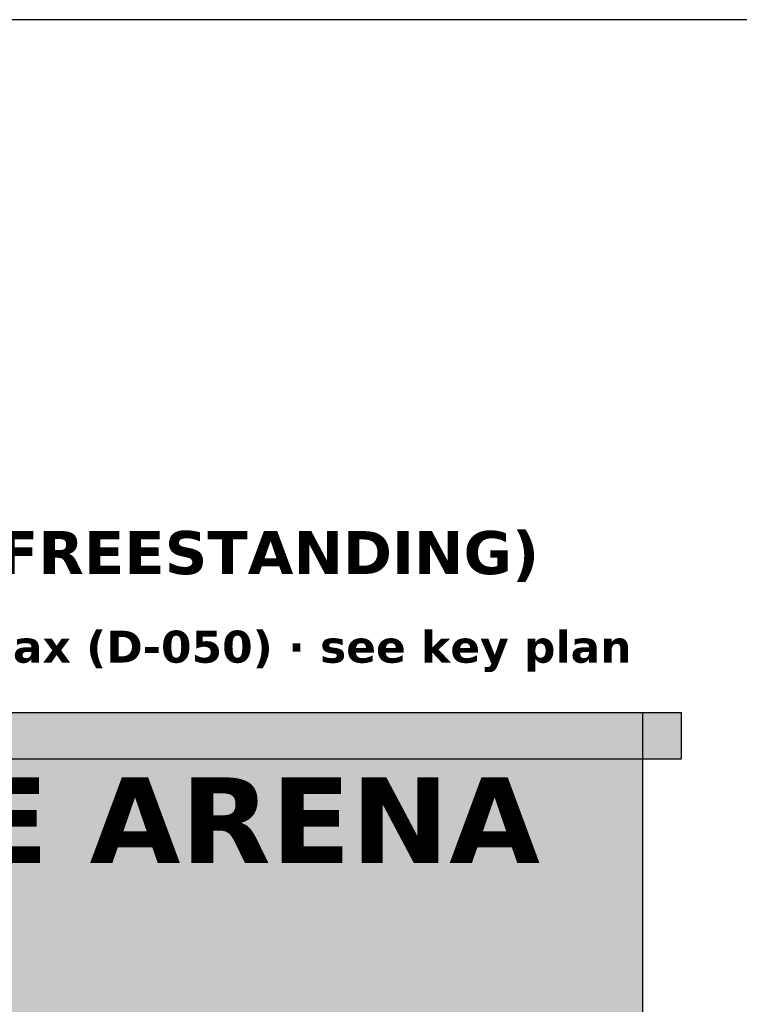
# Model space of a CAD drawing. Header units: inches. Extents: x 0.5 to 16.5, y 0.5 to 10.5.
# Tile 15 of 24: x 8.7 to 9.9, y 8.9 to 10.5. Entities that reach past the tile are written whole.
import ezdxf
from ezdxf.enums import TextEntityAlignment as Align

# ---------------------------------------------------------------- set-up
doc = ezdxf.new("R2010")
doc.units = ezdxf.units.IN
doc.header["$MEASUREMENT"] = 0
for name, color, linetype in [('A-ELEV-FILL', 7, 'Continuous'), ('A-ELEV-IDEN', 7, 'Continuous'), ('A-ELEV-OTLN', 7, 'Continuous'), ('A-ELEV-SIGN', 7, 'Continuous'), ('G-ANNO-TTLB', 7, 'Continuous')]:
    doc.layers.add(name, color=color, linetype=linetype)
doc.styles.add('KS-BOLD', font='DejaVuSans-Bold.ttf')

msp = doc.modelspace()

# ---------------------------------------------------------------- hatches: boundary and pattern name
at = {"layer": 'A-ELEV-FILL', "true_color": 0xcc0000}
msp.add_hatch(color=7, dxfattribs=at).paths.add_polyline_path([(6.9875, 6.25), (7.4875, 6.25), (7.4875, 7.6312), (7.4875, 7.6312), (7.4894, 7.6799), (7.495, 7.7283), (7.5043, 7.7763), (7.5173, 7.8237), (7.5339, 7.8703), (7.5541, 7.9159), (7.5777, 7.9602), (7.6047, 8.0031), (7.635, 8.0445), (7.6683, 8.084), (7.7046, 8.1216), (7.7438, 8.1572), (7.7856, 8.1904), (7.8298, 8.2213), (7.8764, 8.2497), (7.925, 8.2754), (7.9755, 8.2983), (8.0277, 8.3184), (8.0812, 8.3355), (8.136, 8.3497), (8.1918, 8.3607), (8.2483, 8.3686), (8.3053, 8.3734), (8.3625, 8.375), (8.4197, 8.3734), (8.4767, 8.3686), (8.5332, 8.3607), (8.589, 8.3497), (8.6438, 8.3355), (8.6973, 8.3184), (8.7495, 8.2983), (8.8, 8.2754), (8.8486, 8.2497), (8.8952, 8.2213), (8.9394, 8.1904), (8.9812, 8.1572), (9.0204, 8.1216), (9.0567, 8.084), (9.09, 8.0445), (9.1203, 8.0031), (9.1473, 7.9602), (9.1709, 7.9159), (9.1911, 7.8703), (9.2077, 7.8237), (9.2207, 7.7763), (9.23, 7.7283), (9.2356, 7.6799), (9.2375, 7.6312), (9.2375, 7.6312), (9.2375, 6.25), (9.7375, 6.25), (9.7375, 9.375), (6.9875, 9.375)])
at = {"layer": 'A-ELEV-OTLN', "true_color": 0xcc0000}
msp.add_hatch(color=7, dxfattribs=at).paths.add_polyline_path([(6.925, 9.3), (9.8, 9.3), (9.8, 9.375), (6.925, 9.375)])

# ---------------------------------------------------------------- linework, layer by layer
at = {"layer": 'A-ELEV-OTLN'}
msp.add_line((6.925, 9.3), (9.8, 9.3), dxfattribs=at)
msp.add_lwpolyline([(6.925, 9.3), (9.8, 9.3), (9.8, 9.375), (6.925, 9.375)], close=True, dxfattribs=at)
msp.add_lwpolyline([(9.7375, 6.25), (9.7375, 9.375), (6.9875, 9.375), (6.9875, 6.25)], dxfattribs=at)
at = {"layer": 'G-ANNO-TTLB'}
msp.add_lwpolyline([(0.5, 0.5), (16.5, 0.5), (16.5, 10.5), (0.5, 10.5)], close=True, dxfattribs=at)

# ---------------------------------------------------------------- texts
at = {"layer": 'A-ELEV-IDEN', "style": 'KS-BOLD'}
for s, height, p in [('GRAND ENTRANCE PORTAL (FREESTANDING)', 0.07, (8.3625, 9.6)), ("30' in front of the E1 doors (D-046) · 50' max (D-050) · see key plan", 0.052, (8.3625, 9.4563))]:
    msp.add_text(s, height=height, dxfattribs=at).set_placement(p, align=Align.CENTER)
at = {"layer": 'A-ELEV-SIGN', "style": 'KS-BOLD'}
msp.add_text('TROJAN HORSE ARENA', height=0.138889, dxfattribs=at).set_placement((8.3625, 9.1312), align=Align.CENTER)

doc.saveas('drawing.dxf')
